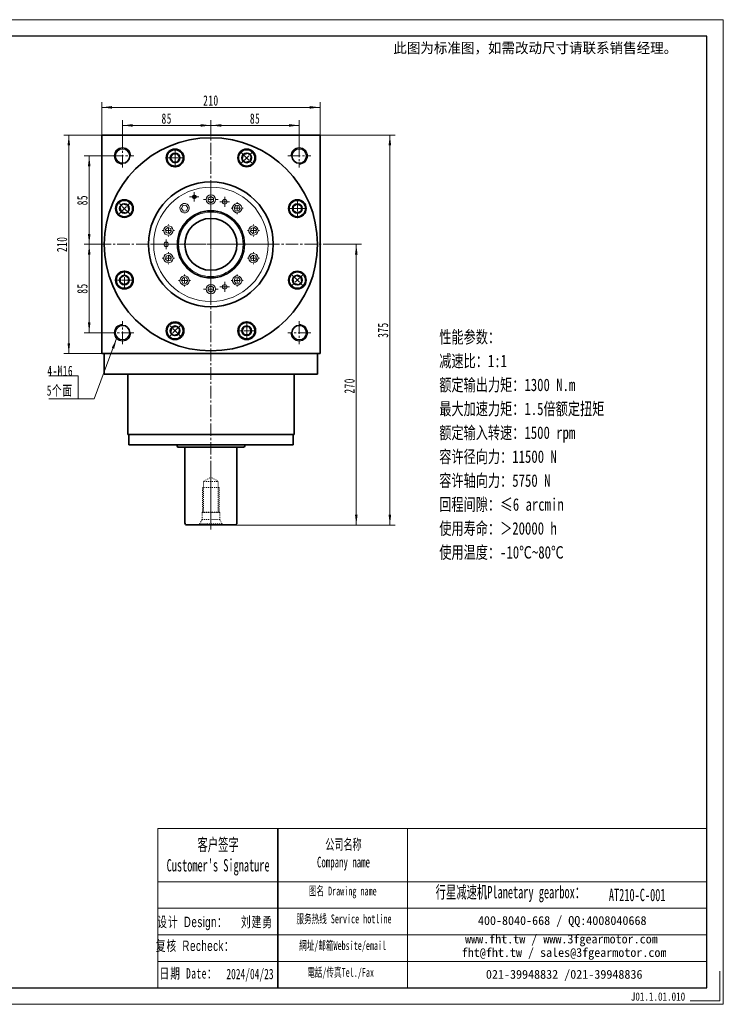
# Model space of a CAD drawing. Header units: millimetres. Extents: x 2113 to 3458, y 2538 to 3486.
# Tile 4 of 4: x 2782 to 3458, y 2538 to 3486. Entities that reach past the tile are written whole.
import ezdxf

# ---------------------------------------------------------------- set-up
doc = ezdxf.new("R2010")
doc.units = ezdxf.units.MM
doc.set_wipeout_variables(frame=1)
doc.linetypes.add('点画线', pattern=[18, 12, -2, 2, -2])
doc.linetypes.add('虚线', pattern=[2, 1, -1])
doc.layers.get('0').update_dxf_attribs({"lineweight": 35})
doc.layers.add('6文字层', color=3, linetype='Continuous')
for name, color, linetype, lineweight in [('7标注层', 4, 'Continuous', 18), ('SLD-0', 7, 'Continuous', 18), ('中心线层', 1, '点画线', 18), ('图框_外框线', 7, 'Continuous', 18), ('尺寸线层', 3, 'Continuous', 18), ('粗实线层', 7, 'Continuous', 35)]:
    doc.layers.add(name, color=color, linetype=linetype, lineweight=lineweight)
doc.styles.add('SLDTEXTSTYLE4', font='txt', dxfattribs={"width": 0.611111})
doc.styles.add('标准', font='txt', dxfattribs={"width": 0.667})
doc.styles.add('样式 1', font='txt', dxfattribs={"width": 0.8})
doc.dimstyles.new('a4-1-1.5', dxfattribs={"dimtxt": 4.5, "dimasz": 4.5, "dimexe": 2.25, "dimexo": 0, "dimgap": 0.75, "dimtad": 1, "dimdec": 3, "dimdsep": 46, "dimtxsty": '标准', "dimblk": '_CAXARROW', "dimcen": 0, "dimdle": 9, "dimazin": 2, "dimtfac": 0.707107, "dimtdec": 3, "dimtix": 1, "dimtmove": 2, "dimatfit": 3, "dimfxl": 0, "dimfrac": 2, "dimtolj": 1, "dimarcsym": 0})

# ---------------------------------------------------------------- blocks, each defined once
blk = doc.blocks.new('*X11')
at = {"layer": '尺寸线层', "linetype": 'Continuous'}
blk.add_hatch(color=0, dxfattribs=at).paths.add_polyline_path([(36.94, 58.02), (34.64, 48.31), (32.32, 49.17)], flags=0)
at = {"layer": '尺寸线层', "color": 0, "linetype": 'Continuous'}
blk.add_line((36.94, 58.02), (15.29, 0), dxfattribs=at)
at = {"layer": '尺寸线层', "color": 0}
for p, q in [((0, 22.2), (-28.12, 22.2)), ((0, 0), (0, 22.2)), ((0, 0), (-28.12, 0)), ((15.29, 0), (0, 0))]:
    blk.add_line(p, q, dxfattribs=at)
at = {"layer": '尺寸线层', "color": 0, "insert": (-4.95, 1.98), "char_height": 9.9, "width": 46.3445, "attachment_point": 9, "line_spacing_factor": 1.15057, "style": '标准'}
blk.add_mtext('\\T1.1;4-M16\\P5个面', dxfattribs=at)
blk = doc.blocks.new('*X12')
at = {"layer": '尺寸线层', "linetype": 'Continuous'}
for points in [[(2860.48, 3401.23), (2870.38, 3402.47), (2870.38, 3400)], [(3070.48, 3401.23), (3060.58, 3402.47), (3060.58, 3400)]]:
    blk.add_hatch(color=0, dxfattribs=at).paths.add_polyline_path(points, flags=0)
at = {"layer": '尺寸线层', "color": 0, "linetype": 'Continuous'}
for p, q in [((2860.48, 3374.48), (2860.48, 3406.18)), ((2860.48, 3401.23), (3070.48, 3401.23)), ((3070.48, 3374.48), (3070.48, 3406.18))]:
    blk.add_line(p, q, dxfattribs=at)
at = {"layer": '尺寸线层', "color": 0, "insert": (2965.48, 3407.78), "char_height": 9.9, "width": 26.7416, "attachment_point": 5, "line_spacing_factor": 1.15057, "style": '标准'}
blk.add_mtext('\\T1.1;210', dxfattribs=at)
blk = doc.blocks.new('_CAXARROW')
blk.add_hatch(color=0).paths.add_polyline_path([(0, 0), (-1, 0.125), (-1, -0.125)], flags=0)
blk = doc.blocks.new('*X13')
at = {"layer": '尺寸线层', "linetype": 'Continuous'}
for points in [[(2828.86, 3374.48), (2827.62, 3364.58), (2830.1, 3364.58)], [(2828.86, 3164.48), (2827.62, 3174.38), (2830.1, 3174.38)]]:
    blk.add_hatch(color=0, dxfattribs=at).paths.add_polyline_path(points, flags=0)
at = {"layer": '尺寸线层', "color": 0, "linetype": 'Continuous'}
for p, q in [((2860.48, 3374.48), (2823.91, 3374.48)), ((2828.86, 3164.48), (2828.86, 3374.48)), ((2860.48, 3164.48), (2823.91, 3164.48))]:
    blk.add_line(p, q, dxfattribs=at)
at = {"layer": '尺寸线层', "color": 0, "insert": (2822.31, 3269.48), "char_height": 9.9, "width": 26.7416, "attachment_point": 5, "rotation": 90, "line_spacing_factor": 1.15057, "style": '标准'}
blk.add_mtext('\\T1.1;210', dxfattribs=at)
blk = doc.blocks.new('*X14')
at = {"layer": '尺寸线层', "linetype": 'Continuous'}
for points in [[(2880.48, 3383.87), (2890.38, 3385.11), (2890.38, 3382.63)], [(2965.48, 3383.87), (2955.58, 3385.11), (2955.58, 3382.63)]]:
    blk.add_hatch(color=0, dxfattribs=at).paths.add_polyline_path(points, flags=0)
at = {"layer": '尺寸线层', "color": 0, "linetype": 'Continuous'}
for p, q in [((2880.48, 3365.48), (2880.48, 3388.82)), ((2880.48, 3383.87), (2965.48, 3383.87)), ((2965.48, 3382.59), (2965.48, 3388.82))]:
    blk.add_line(p, q, dxfattribs=at)
at = {"layer": '尺寸线层', "color": 0, "insert": (2922.98, 3390.42), "char_height": 9.9, "width": 19.8, "attachment_point": 5, "line_spacing_factor": 1.15057, "style": '标准'}
blk.add_mtext('\\T1.1;85', dxfattribs=at)
blk = doc.blocks.new('*X15')
at = {"layer": '尺寸线层', "linetype": 'Continuous'}
for points in [[(2965.48, 3383.87), (2975.38, 3385.11), (2975.38, 3382.63)], [(3050.48, 3383.87), (3040.58, 3385.11), (3040.58, 3382.63)]]:
    blk.add_hatch(color=0, dxfattribs=at).paths.add_polyline_path(points, flags=0)
at = {"layer": '尺寸线层', "color": 0, "linetype": 'Continuous'}
for p, q in [((2965.48, 3382.59), (2965.48, 3388.82)), ((2965.48, 3383.87), (3050.48, 3383.87)), ((3050.48, 3365.48), (3050.48, 3388.82))]:
    blk.add_line(p, q, dxfattribs=at)
at = {"layer": '尺寸线层', "color": 0, "insert": (3007.98, 3390.42), "char_height": 9.9, "width": 19.8, "attachment_point": 5, "line_spacing_factor": 1.15057, "style": '标准'}
blk.add_mtext('\\T1.1;85', dxfattribs=at)
blk = doc.blocks.new('*X16')
at = {"layer": '尺寸线层', "linetype": 'Continuous'}
for points in [[(2848.45, 3354.48), (2847.22, 3344.58), (2849.69, 3344.58)], [(2848.45, 3269.48), (2847.22, 3279.38), (2849.69, 3279.38)]]:
    blk.add_hatch(color=0, dxfattribs=at).paths.add_polyline_path(points, flags=0)
at = {"layer": '尺寸线层', "color": 0, "linetype": 'Continuous'}
for p, q in [((2869.48, 3354.48), (2843.5, 3354.48)), ((2848.45, 3269.48), (2848.45, 3354.48)), ((2857.48, 3269.48), (2843.5, 3269.48))]:
    blk.add_line(p, q, dxfattribs=at)
at = {"layer": '尺寸线层', "color": 0, "insert": (2841.91, 3311.98), "char_height": 9.9, "width": 19.8, "attachment_point": 5, "rotation": 90, "line_spacing_factor": 1.15057, "style": '标准'}
blk.add_mtext('\\T1.1;85', dxfattribs=at)
blk = doc.blocks.new('*X17')
at = {"layer": '尺寸线层', "linetype": 'Continuous'}
for points in [[(2848.45, 3269.48), (2849.69, 3259.58), (2847.22, 3259.58)], [(2848.45, 3184.48), (2849.69, 3194.38), (2847.22, 3194.38)]]:
    blk.add_hatch(color=0, dxfattribs=at).paths.add_polyline_path(points, flags=0)
at = {"layer": '尺寸线层', "color": 0, "linetype": 'Continuous'}
for p, q in [((2857.48, 3269.48), (2843.5, 3269.48)), ((2848.45, 3269.48), (2848.45, 3184.48)), ((2869.48, 3184.48), (2843.5, 3184.48))]:
    blk.add_line(p, q, dxfattribs=at)
at = {"layer": '尺寸线层', "color": 0, "insert": (2841.91, 3226.98), "char_height": 9.9, "width": 19.8, "attachment_point": 5, "rotation": 90, "line_spacing_factor": 1.15057, "style": '标准'}
blk.add_mtext('\\T1.1;85', dxfattribs=at)
blk = doc.blocks.new('*X18')
at = {"layer": '尺寸线层', "linetype": 'Continuous'}
for points in [[(3105.32, 3269.48), (3106.56, 3259.58), (3104.09, 3259.58)], [(3105.32, 2999.48), (3106.56, 3009.38), (3104.09, 3009.38)]]:
    blk.add_hatch(color=0, dxfattribs=at).paths.add_polyline_path(points, flags=0)
at = {"layer": '尺寸线层', "color": 0, "linetype": 'Continuous'}
for p, q in [((3073.48, 3269.48), (3110.27, 3269.48)), ((3105.32, 3269.48), (3105.32, 2999.48)), ((2988.48, 2999.48), (3110.27, 2999.48))]:
    blk.add_line(p, q, dxfattribs=at)
at = {"layer": '尺寸线层', "color": 0, "insert": (3098.78, 3133.33), "char_height": 9.9, "width": 26.7416, "attachment_point": 5, "rotation": 90, "line_spacing_factor": 1.15057, "style": '标准'}
blk.add_mtext('\\T1.1;270', dxfattribs=at)
blk = doc.blocks.new('*X19')
at = {"layer": '尺寸线层', "linetype": 'Continuous'}
for points in [[(3137.61, 3374.48), (3136.37, 3364.58), (3138.84, 3364.58)], [(3137.61, 2999.48), (3136.37, 3009.38), (3138.84, 3009.38)]]:
    blk.add_hatch(color=0, dxfattribs=at).paths.add_polyline_path(points, flags=0)
at = {"layer": '尺寸线层', "color": 0, "linetype": 'Continuous'}
for p, q in [((3070.48, 3374.48), (3142.56, 3374.48)), ((3137.61, 2999.48), (3137.61, 3374.48)), ((2988.48, 2999.48), (3142.56, 2999.48))]:
    blk.add_line(p, q, dxfattribs=at)
at = {"layer": '尺寸线层', "color": 0, "insert": (3131.06, 3186.98), "char_height": 9.9, "width": 25.3852, "attachment_point": 5, "rotation": 90, "line_spacing_factor": 1.15057, "style": '标准'}
blk.add_mtext('\\T1.1;375', dxfattribs=at)
blk = doc.blocks.new('*X20')
at = {"layer": '中心线层', "linetype": '点画线', "lineweight": 18}
for p, q in [((-9.12, 0), (9.12, 0)), ((0, -9.12), (0, 9.12))]:
    blk.add_line(p, q, dxfattribs=at)
at = {"layer": '粗实线层'}
for p, q in [((-4.62, 0), (-2.31, 4)), ((-4.62, 0), (-2.31, -4)), ((-2.31, 4), (2.31, 4)), ((4.62, 0), (2.31, 4)), ((4.62, 0), (2.31, 4)), ((4.62, 0), (2.31, -4)), ((-2.31, -4), (2.31, -4))]:
    blk.add_line(p, q, dxfattribs=at)
blk.add_circle((0, 0), 4.62, dxfattribs=at)
for start, end in [(0, 180), (180, 360)]:
    blk.add_arc((0, 0), 7.87, start, end, dxfattribs=at)
blk = doc.blocks.new('m16螺纹中心孔_2_1')
at = {"layer": '中心线层', "linetype": '点画线', "lineweight": 18}
blk.add_line((49.71, 0), (-4.25, 0), dxfattribs=at)
at = {"layer": '粗实线层', "color": 6, "linetype": '虚线', "lineweight": 18}
for p, q in [((0, -12.65), (0, 12.65)), ((0, 12.65), (0.99, 10.93)), ((5.2, 8.5), (0.99, 10.93)), ((0.99, -10.93), (0.99, 10.93)), ((12, 8.5), (5.2, 8.5)), ((5.2, -8.5), (5.2, 8.5)), ((12.5, 8), (12, 8.5)), ((12, -8.5), (12, 8.5)), ((12, 7), (42, 7)), ((36, 8), (12.5, 8)), ((12.5, -8), (12.5, 8)), ((36, -8), (36, 8)), ((42, 7), (46.04, 0)), ((42, 7), (42, -7)), ((42, -7), (46.04, 0)), ((5.2, -8.5), (0.99, -10.93)), ((12, -8.5), (5.2, -8.5)), ((12, -7), (42, -7)), ((12.5, -8), (12, -8.5)), ((36, -8), (12.5, -8)), ((0, -12.65), (0.99, -10.93))]:
    blk.add_line(p, q, dxfattribs=at)
blk = doc.blocks.new('SW_CENTERMARKSYMBOL_0')
at = {"color": 0, "linetype": 'Continuous', "lineweight": 0}
for p, q in [((-5, 0), (-7, 0)), ((0, 0), (-2.5, 0)), ((0, 5), (0, 7)), ((0, 0), (0, 2.5)), ((0, 0), (0, -2.5)), ((0, 0), (2.5, 0)), ((5, 0), (7, 0)), ((0, -5), (0, -7))]:
    blk.add_line(p, q, dxfattribs=at)
blk = doc.blocks.new('SW_CENTERMARKSYMBOL_2')
at = {"color": 0, "linetype": 'Continuous', "lineweight": 0}
for p, q in [((-5, 0), (-5.8, 0)), ((0, 0), (-2.5, 0)), ((0, 5), (0, 5.8)), ((0, 0), (0, 2.5)), ((0, 0), (0, -2.5)), ((0, 0), (2.5, 0)), ((5, 0), (5.8, 0)), ((0, -5), (0, -5.8))]:
    blk.add_line(p, q, dxfattribs=at)
blk = doc.blocks.new('SW_CENTERMARKSYMBOL_3')
at = {"color": 0, "linetype": 'Continuous', "lineweight": 0}
for p, q in [((-5, 0), (-5.8, 0)), ((0, 0), (-2.5, 0)), ((0, 5), (0, 5.8)), ((0, 0), (0, 2.5)), ((0, 0), (0, -2.5)), ((0, 0), (2.5, 0)), ((5, 0), (5.8, 0)), ((0, -5), (0, -5.8))]:
    blk.add_line(p, q, dxfattribs=at)
blk = doc.blocks.new('SW_CENTERMARKSYMBOL_4')
at = {"color": 0, "linetype": 'Continuous', "lineweight": 0}
for p, q in [((-5, 0), (-5.8, 0)), ((0, 0), (-2.5, 0)), ((0, 5), (0, 5.8)), ((0, 0), (0, 2.5)), ((0, 0), (0, -2.5)), ((0, 0), (2.5, 0)), ((5, 0), (5.8, 0)), ((0, -5), (0, -5.8))]:
    blk.add_line(p, q, dxfattribs=at)
blk = doc.blocks.new('SW_CENTERMARKSYMBOL_5')
at = {"color": 0, "linetype": 'Continuous', "lineweight": 0}
for p, q in [((-5, 0), (-7, 0)), ((0, 0), (-2.5, 0)), ((0, 5), (0, 7)), ((0, 0), (0, 2.5)), ((0, 0), (0, -2.5)), ((0, 0), (2.5, 0)), ((5, 0), (7, 0)), ((0, -5), (0, -7))]:
    blk.add_line(p, q, dxfattribs=at)
blk = doc.blocks.new('SW_CENTERMARKSYMBOL_6')
at = {"color": 0, "linetype": 'Continuous', "lineweight": 0}
for p, q in [((-5, 0), (-5.8, 0)), ((0, 0), (-2.5, 0)), ((0, 5), (0, 5.8)), ((0, 0), (0, 2.5)), ((0, 0), (0, -2.5)), ((0, 0), (2.5, 0)), ((5, 0), (5.8, 0)), ((0, -5), (0, -5.8))]:
    blk.add_line(p, q, dxfattribs=at)
blk = doc.blocks.new('SW_CENTERMARKSYMBOL_7')
at = {"color": 0, "linetype": 'Continuous', "lineweight": 0}
for p, q in [((-5, 0), (-5.8, 0)), ((0, 0), (-2.5, 0)), ((0, 5), (0, 5.8)), ((0, 0), (0, 2.5)), ((0, 0), (0, -2.5)), ((0, 0), (2.5, 0)), ((5, 0), (5.8, 0)), ((0, -5), (0, -5.8))]:
    blk.add_line(p, q, dxfattribs=at)
blk = doc.blocks.new('SW_CENTERMARKSYMBOL_8')
at = {"color": 0, "linetype": 'Continuous', "lineweight": 0}
for p, q in [((-5, 0), (-5.8, 0)), ((0, 0), (-2.5, 0)), ((0, 5), (0, 5.8)), ((0, 0), (0, 2.5)), ((0, 0), (0, -2.5)), ((0, 0), (2.5, 0)), ((5, 0), (5.8, 0)), ((0, -5), (0, -5.8))]:
    blk.add_line(p, q, dxfattribs=at)
blk = doc.blocks.new('SW_CENTERMARKSYMBOL_9')
at = {"color": 0, "linetype": 'Continuous', "lineweight": 0}
for p, q in [((-5, 0), (-5.8, 0)), ((0, 0), (-2.5, 0)), ((0, 5), (0, 5.8)), ((0, 0), (0, 2.5)), ((0, 0), (0, -2.5)), ((0, 0), (2.5, 0)), ((5, 0), (5.8, 0)), ((0, -5), (0, -5.8))]:
    blk.add_line(p, q, dxfattribs=at)
blk = doc.blocks.new('SW_CENTERMARKSYMBOL_10')
at = {"color": 0, "linetype": 'Continuous', "lineweight": 0}
for p, q in [((0, 5), (0, 57.5)), ((-5, 0), (-57.5, 0)), ((0, 0), (-2.5, 0)), ((0, 0), (0, 2.5)), ((0, 0), (0, -2.5)), ((0, 0), (2.5, 0)), ((5, 0), (57.5, 0)), ((0, -5), (0, -57.5))]:
    blk.add_line(p, q, dxfattribs=at)
blk = doc.blocks.new('SW_CENTERMARKSYMBOL_11')
at = {"color": 0, "linetype": 'Continuous', "lineweight": 0}
for p, q in [((-2.5, 0), (-4.39, 0)), ((0, 0), (-2.5, 0)), ((0, 2.5), (0, 4.39)), ((0, 0), (0, 2.5)), ((0, 0), (0, -2.5)), ((0, 0), (2.5, 0)), ((2.5, 0), (4.39, 0)), ((0, -2.5), (0, -4.39))]:
    blk.add_line(p, q, dxfattribs=at)
blk = doc.blocks.new('SW_CENTERMARKSYMBOL_12')
at = {"color": 0, "linetype": 'Continuous', "lineweight": 0}
for p, q in [((-2.5, 0), (-4.75, 0)), ((0, 0), (-2.5, 0)), ((0, 2.5), (0, 4.75)), ((0, 0), (0, 2.5)), ((0, 0), (0, -2.5)), ((0, 0), (2.5, 0)), ((2.5, 0), (4.75, 0)), ((0, -2.5), (0, -4.75))]:
    blk.add_line(p, q, dxfattribs=at)
blk = doc.blocks.new('SW_CENTERMARKSYMBOL_13')
at = {"color": 0, "linetype": 'Continuous', "lineweight": 0}
for p, q in [((-2.5, 0), (-4.75, 0)), ((0, 0), (-2.5, 0)), ((0, 2.5), (0, 4.75)), ((0, 0), (0, 2.5)), ((0, 0), (0, -2.5)), ((0, 0), (2.5, 0)), ((2.5, 0), (4.75, 0)), ((0, -2.5), (0, -4.75))]:
    blk.add_line(p, q, dxfattribs=at)
blk = doc.blocks.new('SW_CENTERMARKSYMBOL_14')
at = {"color": 0, "linetype": 'Continuous', "lineweight": 0}
for p, q in [((-2.5, 0), (-4.75, 0)), ((0, 0), (-2.5, 0)), ((0, 2.5), (0, 4.75)), ((0, 0), (0, 2.5)), ((0, 0), (0, -2.5)), ((0, 0), (2.5, 0)), ((2.5, 0), (4.75, 0)), ((0, -2.5), (0, -4.75))]:
    blk.add_line(p, q, dxfattribs=at)
blk = doc.blocks.new('提示字样')
at = {"layer": '6文字层', "insert": (1.21, 11.52), "char_height": 10, "width": 317.6795, "attachment_point": 1}
blk.add_mtext('{\\C1;此图为标准图，如需改动尺寸请联系销售经理。}', dxfattribs=at)

msp = doc.modelspace()

# ---------------------------------------------------------------- linework, layer by layer
at = {"color": 7, "linetype": 'Continuous', "lineweight": 15}
for p, q in [((2965.4804, 3315.4826), (2962.8823, 3313.9826)), ((2965.4804, 3315.6558), (2965.4804, 3315.4826)), ((2968.0784, 3313.9826), (2965.4804, 3315.4826)), ((2965.4804, 3315.3094), (2965.4804, 3315.4826)), ((2938.4423, 3306.6974), (2937.222, 3303.9568)), ((2938.3404, 3306.8375), (2938.4423, 3306.6974)), ((2941.4258, 3307.011), (2938.4423, 3306.6974)), ((2938.5441, 3306.5573), (2938.4423, 3306.6974)), ((2941.3554, 3306.8528), (2941.4258, 3307.011)), ((2941.4963, 3307.1692), (2941.4258, 3307.011)), ((2943.1892, 3304.5839), (2941.4258, 3307.011)), ((2962.8823, 3313.9826), (2962.7323, 3314.0692)), ((2962.7323, 3310.896), (2962.8823, 3310.9826)), ((2962.8823, 3313.9826), (2962.8823, 3310.9826)), ((2962.8823, 3313.9826), (2963.0323, 3313.896)), ((2963.0323, 3311.0692), (2962.8823, 3310.9826)), ((2962.8823, 3310.9826), (2965.4804, 3309.4826)), ((2965.4804, 3309.4826), (2968.0784, 3310.9826)), ((2965.4804, 3309.6558), (2965.4804, 3309.4826)), ((2965.4804, 3309.3094), (2965.4804, 3309.4826)), ((2967.9284, 3313.896), (2968.0784, 3313.9826)), ((2967.9284, 3311.0692), (2968.0784, 3310.9826)), ((2968.2284, 3314.0692), (2968.0784, 3313.9826)), ((2968.0784, 3310.9826), (2968.0784, 3313.9826)), ((2968.2284, 3310.896), (2968.0784, 3310.9826)), ((2989.5349, 3307.011), (2987.7716, 3304.5839)), ((2989.5349, 3307.011), (2989.4645, 3307.1692)), ((2992.5185, 3306.6974), (2989.5349, 3307.011)), ((2989.5349, 3307.011), (2989.6054, 3306.8528)), ((2992.4167, 3306.5573), (2992.5185, 3306.6974)), ((2992.6203, 3306.8375), (2992.5185, 3306.6974)), ((2993.7387, 3303.9568), (2992.5185, 3306.6974)), ((2937.222, 3303.9568), (2937.0498, 3303.9387)), ((2937.222, 3303.9568), (2937.3943, 3303.9749)), ((2937.222, 3303.9568), (2938.9854, 3301.5297)), ((2938.9149, 3301.3715), (2938.9854, 3301.5297)), ((2938.9854, 3301.5297), (2941.969, 3301.8433)), ((2939.0558, 3301.6879), (2938.9854, 3301.5297)), ((2941.8672, 3301.9834), (2941.969, 3301.8433)), ((2941.969, 3301.8433), (2943.1892, 3304.5839)), ((2942.0708, 3301.7032), (2941.969, 3301.8433)), ((2943.0169, 3304.5658), (2943.1892, 3304.5839)), ((2943.3614, 3304.602), (2943.1892, 3304.5839)), ((2987.5993, 3304.602), (2987.7716, 3304.5839)), ((2987.7716, 3304.5839), (2988.9918, 3301.8433)), ((2987.9438, 3304.5658), (2987.7716, 3304.5839)), ((2988.89, 3301.7032), (2988.9918, 3301.8433)), ((2989.0936, 3301.9834), (2988.9918, 3301.8433)), ((2988.9918, 3301.8433), (2991.9753, 3301.5297)), ((2991.9049, 3301.6879), (2991.9753, 3301.5297)), ((2991.9753, 3301.5297), (2993.7387, 3303.9568)), ((2992.0458, 3301.3715), (2991.9753, 3301.5297)), ((2993.5664, 3303.9749), (2993.7387, 3303.9568)), ((2993.911, 3303.9387), (2993.7387, 3303.9568)), ((2921.567, 3283.7509), (2921.7318, 3283.6974)), ((2923.9612, 3285.7048), (2921.7318, 3283.6974)), ((2921.7318, 3283.6974), (2922.3555, 3280.763)), ((2921.8965, 3283.6439), (2921.7318, 3283.6974)), ((2922.3555, 3280.763), (2922.2268, 3280.6471)), ((2922.3555, 3280.763), (2922.4842, 3280.8789)), ((2922.3555, 3280.763), (2925.2087, 3279.8359)), ((2923.9252, 3285.8742), (2923.9612, 3285.7048)), ((2926.8144, 3284.7777), (2923.9612, 3285.7048)), ((2923.9972, 3285.5354), (2923.9612, 3285.7048)), ((2925.1727, 3280.0053), (2925.2087, 3279.8359)), ((2925.2087, 3279.8359), (2927.4381, 3281.8433)), ((2925.2447, 3279.6665), (2925.2087, 3279.8359)), ((2926.6857, 3284.6618), (2926.8144, 3284.7777)), ((2926.9431, 3284.8936), (2926.8144, 3284.7777)), ((2927.4381, 3281.8433), (2926.8144, 3284.7777)), ((2927.2734, 3281.8968), (2927.4381, 3281.8433)), ((2927.6028, 3281.7898), (2927.4381, 3281.8433)), ((3003.3579, 3281.7898), (3003.5226, 3281.8433)), ((3004.1464, 3284.7777), (3003.5226, 3281.8433)), ((3003.6874, 3281.8968), (3003.5226, 3281.8433)), ((3003.5226, 3281.8433), (3005.7521, 3279.8359)), ((3004.0177, 3284.8936), (3004.1464, 3284.7777)), ((3006.9995, 3285.7048), (3004.1464, 3284.7777)), ((3004.2751, 3284.6618), (3004.1464, 3284.7777)), ((3005.7161, 3279.6665), (3005.7521, 3279.8359)), ((3005.7521, 3279.8359), (3008.6052, 3280.763)), ((3005.7881, 3280.0053), (3005.7521, 3279.8359)), ((3006.9995, 3285.7048), (3006.9635, 3285.5354)), ((3006.9995, 3285.7048), (3007.0355, 3285.8742)), ((3009.229, 3283.6974), (3006.9995, 3285.7048)), ((3008.4765, 3280.8789), (3008.6052, 3280.763)), ((3008.6052, 3280.763), (3009.229, 3283.6974)), ((3008.734, 3280.6471), (3008.6052, 3280.763)), ((3009.0642, 3283.6439), (3009.229, 3283.6974)), ((3009.3937, 3283.7509), (3009.229, 3283.6974)), ((2922.2268, 3258.3182), (2922.3555, 3258.2023)), ((2925.2087, 3259.1293), (2922.3555, 3258.2023)), ((2925.1727, 3258.9599), (2925.2087, 3259.1293)), ((2925.2447, 3259.2988), (2925.2087, 3259.1293)), ((2927.4381, 3257.1219), (2925.2087, 3259.1293)), ((3005.7521, 3259.1293), (3003.5226, 3257.1219)), ((3005.7161, 3259.2988), (3005.7521, 3259.1293)), ((3008.6052, 3258.2023), (3005.7521, 3259.1293)), ((3005.7881, 3258.9599), (3005.7521, 3259.1293)), ((3008.6052, 3258.2023), (3008.734, 3258.3182)), ((2921.567, 3255.2143), (2921.7318, 3255.2678)), ((2922.3555, 3258.2023), (2921.7318, 3255.2678)), ((2921.8965, 3255.3214), (2921.7318, 3255.2678)), ((2921.7318, 3255.2678), (2923.9612, 3253.2604)), ((2922.4842, 3258.0864), (2922.3555, 3258.2023)), ((2923.9612, 3253.2604), (2923.9252, 3253.091)), ((2923.9612, 3253.2604), (2926.8144, 3254.1875)), ((2923.9612, 3253.2604), (2923.9972, 3253.4299)), ((2926.6857, 3254.3034), (2926.8144, 3254.1875)), ((2926.8144, 3254.1875), (2927.4381, 3257.1219)), ((2926.9431, 3254.0716), (2926.8144, 3254.1875)), ((2927.2734, 3257.0684), (2927.4381, 3257.1219)), ((2927.6028, 3257.1755), (2927.4381, 3257.1219)), ((3003.3579, 3257.1755), (3003.5226, 3257.1219)), ((3003.5226, 3257.1219), (3004.1464, 3254.1875)), ((3003.6874, 3257.0684), (3003.5226, 3257.1219)), ((3004.0177, 3254.0716), (3004.1464, 3254.1875)), ((3004.2751, 3254.3034), (3004.1464, 3254.1875)), ((3004.1464, 3254.1875), (3006.9995, 3253.2604)), ((3006.9635, 3253.4299), (3006.9995, 3253.2604)), ((3006.9995, 3253.2604), (3009.229, 3255.2678)), ((3007.0355, 3253.091), (3006.9995, 3253.2604)), ((3008.6052, 3258.2023), (3008.4765, 3258.0864)), ((3009.229, 3255.2678), (3008.6052, 3258.2023)), ((3009.0642, 3255.3214), (3009.229, 3255.2678)), ((3009.3937, 3255.2143), (3009.229, 3255.2678)), ((2937.0498, 3235.0266), (2937.222, 3235.0085)), ((2938.9854, 3237.4355), (2937.222, 3235.0085)), ((2937.222, 3235.0085), (2938.4423, 3232.2678)), ((2937.3943, 3234.9904), (2937.222, 3235.0085)), ((2938.3404, 3232.1277), (2938.4423, 3232.2678)), ((2938.5441, 3232.408), (2938.4423, 3232.2678)), ((2938.4423, 3232.2678), (2941.4258, 3231.9543)), ((2938.9149, 3237.5938), (2938.9854, 3237.4355)), ((2941.969, 3237.1219), (2938.9854, 3237.4355)), ((2939.0558, 3237.2773), (2938.9854, 3237.4355)), ((2941.4258, 3231.9543), (2941.3554, 3232.1125)), ((2941.4258, 3231.9543), (2943.1892, 3234.3813)), ((2941.4258, 3231.9543), (2941.4963, 3231.796)), ((2941.8672, 3236.9818), (2941.969, 3237.1219)), ((2942.0708, 3237.2621), (2941.969, 3237.1219)), ((2943.1892, 3234.3813), (2941.969, 3237.1219)), ((2943.0169, 3234.3994), (2943.1892, 3234.3813)), ((2943.3614, 3234.3632), (2943.1892, 3234.3813)), ((2987.5993, 3234.3632), (2987.7716, 3234.3813)), ((2988.9918, 3237.1219), (2987.7716, 3234.3813)), ((2987.9438, 3234.3994), (2987.7716, 3234.3813)), ((2987.7716, 3234.3813), (2989.5349, 3231.9543)), ((2988.89, 3237.2621), (2988.9918, 3237.1219)), ((2991.9753, 3237.4355), (2988.9918, 3237.1219)), ((2989.0936, 3236.9818), (2988.9918, 3237.1219)), ((2989.4645, 3231.796), (2989.5349, 3231.9543)), ((2989.5349, 3231.9543), (2992.5185, 3232.2678)), ((2989.6054, 3232.1125), (2989.5349, 3231.9543)), ((2991.9049, 3237.2773), (2991.9753, 3237.4355)), ((2992.0458, 3237.5938), (2991.9753, 3237.4355)), ((2993.7387, 3235.0085), (2991.9753, 3237.4355)), ((2992.4167, 3232.408), (2992.5185, 3232.2678)), ((2992.5185, 3232.2678), (2993.7387, 3235.0085)), ((2992.6203, 3232.1277), (2992.5185, 3232.2678)), ((2993.7387, 3235.0085), (2993.5664, 3234.9904)), ((2993.7387, 3235.0085), (2993.911, 3235.0266)), ((2962.7323, 3228.0692), (2962.8823, 3227.9826)), ((2962.7323, 3224.896), (2962.8823, 3224.9826)), ((2965.4804, 3229.4826), (2962.8823, 3227.9826)), ((2962.8823, 3227.9826), (2962.8823, 3224.9826)), ((2963.0323, 3227.896), (2962.8823, 3227.9826)), ((2963.0323, 3225.0692), (2962.8823, 3224.9826)), ((2962.8823, 3224.9826), (2965.4804, 3223.4826)), ((2965.4804, 3229.6558), (2965.4804, 3229.4826)), ((2968.0784, 3227.9826), (2965.4804, 3229.4826)), ((2965.4804, 3229.3094), (2965.4804, 3229.4826)), ((2965.4804, 3223.4826), (2968.0784, 3224.9826)), ((2965.4804, 3223.6558), (2965.4804, 3223.4826)), ((2965.4804, 3223.3094), (2965.4804, 3223.4826)), ((2967.9284, 3227.896), (2968.0784, 3227.9826)), ((2968.0784, 3224.9826), (2967.9284, 3225.0692)), ((2968.2284, 3228.0692), (2968.0784, 3227.9826)), ((2968.0784, 3224.9826), (2968.0784, 3227.9826)), ((2968.0784, 3224.9826), (2968.2284, 3224.896))]:
    msp.add_line(p, q, dxfattribs=at)
msp.add_line((3029.9958, 2707.4217), (3029.9958, 2554.3153))
for centre, radius in [((2965.4804, 3269.4826), 55), ((2949.4374, 3315.1739), 1.8934), ((2949.4374, 3315.1739), 1.3491), ((2965.4804, 3312.4826), 4.5), ((2978.7681, 3310.3781), 2.25), ((2965.4804, 3269.4826), 31), ((2922.4804, 3269.4826), 2.25), ((2965.4804, 3226.4826), 4.5), ((2978.7681, 3228.5872), 2.25)]:
    msp.add_circle(centre, radius, dxfattribs=at)
for centre, radius, start, end in [((2940.2056, 3304.2704), 4.5, 36, 216), ((2940.2056, 3304.2704), 4.5, 216, 36), ((2990.7551, 3304.2704), 4.5, 144, 324), ((2990.7551, 3304.2704), 4.5, 324, 144), ((2965.4804, 3269.4826), 32.2288, 90.0005486, 180), ((2965.4804, 3269.4826), 32.231, 270, 90), ((2924.5849, 3282.7704), 4.5, 72, 252), ((2924.5849, 3282.7704), 4.5, 252, 72), ((3006.3758, 3282.7704), 4.5, 108, 288), ((3006.3758, 3282.7704), 4.5, 288, 108), ((2965.4804, 3269.4826), 32.2288, 180, 270.0010412), ((2924.5849, 3256.1949), 4.5, 108, 288), ((2924.5849, 3256.1949), 4.5, 288, 108), ((3006.3758, 3256.1949), 4.5, 72, 252), ((3006.3758, 3256.1949), 4.5, 252, 72), ((2940.2056, 3234.6949), 4.5, 144, 324), ((2940.2056, 3234.6949), 4.5, 324, 144), ((2990.7551, 3234.6949), 4.5, 36, 216), ((2990.7551, 3234.6949), 4.5, 216, 36)]:
    msp.add_arc(centre, radius, start, end, dxfattribs=at)
at = {"layer": '7标注层', "color": 0}
msp.add_line((2914.5009, 2707.4217), (2914.5009, 2554.3415), dxfattribs=at)
at = {"layer": '中心线层', "lineweight": 0}
msp.add_line((2965.4804, 2995.2326), (2965.4804, 3382.5913), dxfattribs=at)
at = {"layer": '中心线层'}
for p, q in [((2880.4804, 3343.4826), (2880.4804, 3365.4826)), ((3050.4804, 3365.4826), (3050.4804, 3343.4826)), ((2869.4804, 3354.4826), (2891.4804, 3354.4826)), ((3039.4804, 3354.4826), (3061.4804, 3354.4826)), ((2857.4804, 3269.4826), (3073.4804, 3269.4826)), ((2880.4804, 3173.4826), (2880.4804, 3195.4826)), ((3050.4804, 3195.4826), (3050.4804, 3173.4826)), ((2891.4804, 3184.4826), (2869.4804, 3184.4826)), ((3061.4804, 3184.4826), (3039.4804, 3184.4826))]:
    msp.add_line(p, q, dxfattribs=at)
at = {"layer": '图框_外框线'}
for p, q in [((2914.5009, 2707.4217), (3029.9958, 2707.4217)), ((3029.9958, 2707.4217), (3029.9958, 2554.3415)), ((3029.9958, 2707.4217), (3442.3457, 2707.4217)), ((3154.4337, 2707.4217), (3154.4337, 2554.3415)), ((2914.5009, 2656.3387), (3029.9958, 2656.3387)), ((3029.9958, 2656.3387), (3442.3457, 2656.3387)), ((2914.5009, 2630.7972), (3442.3457, 2630.7972)), ((2914.5009, 2605.2557), (3442.3457, 2605.2557)), ((2914.5009, 2579.7142), (3442.3457, 2579.7142))]:
    msp.add_line(p, q, dxfattribs=at)
at = {"layer": '图框_外框线', "color": 3}
msp.add_lwpolyline([(3455.1023, 2570.2873), (3455.1023, 2541.5848), (3426.3999, 2541.5848)], dxfattribs=at)
at = {"layer": '粗实线层'}
for p, q in [((2860.4804, 3164.4826), (2860.4804, 3374.4826)), ((2860.4804, 3374.4826), (3070.4804, 3374.4826)), ((3070.4804, 3164.4826), (3070.4804, 3374.4826)), ((3070.4804, 3164.4826), (2860.4804, 3164.4826)), ((2862.9804, 3164.4826), (2862.9804, 3144.4826)), ((3067.9804, 3144.4826), (3067.9804, 3164.4826)), ((3067.9804, 3164.4826), (3067.9804, 3144.4826)), ((2862.9804, 3144.4826), (3067.9804, 3144.4826)), ((2885.4804, 3086.4826), (2885.4804, 3144.4826)), ((3045.4804, 3086.4826), (3045.4804, 3144.4826)), ((3045.4804, 3086.4826), (3045.4804, 3144.4826)), ((2885.4804, 3086.4826), (3045.4804, 3086.4826)), ((2886.4804, 3076.4826), (2886.4804, 3086.4826)), ((3044.4804, 3086.4826), (3044.4804, 3076.4826)), ((3044.4804, 3076.4826), (3044.4804, 3086.4826)), ((3044.4804, 3076.4826), (2886.4804, 3076.4826)), ((2932.9804, 3076.4826), (2932.9804, 3075.4826)), ((2996.9804, 3074.4826), (2933.9804, 3074.4826)), ((2940.4804, 3001.4826), (2940.4804, 3074.4826)), ((2990.4804, 3001.4826), (2990.4804, 3074.4826)), ((2997.9804, 3076.4826), (2997.9804, 3075.4826)), ((2942.4804, 2999.4826), (2988.4804, 2999.4826))]:
    msp.add_line(p, q, dxfattribs=at)
for centre, radius in [((2965.4804, 3269.4826), 102.5), ((2880.4804, 3354.4826), 7), ((2931.0389, 3352.6318), 8.5), ((2999.9219, 3352.6318), 8.5), ((3050.4804, 3354.4826), 7), ((2965.4804, 3269.4826), 60), ((2882.3312, 3303.9241), 8.5), ((3048.6295, 3303.9241), 8.5), ((2965.4804, 3269.4826), 32.25), ((2965.4804, 3269.4826), 25), ((2882.3312, 3235.0411), 8.5), ((3048.6295, 3235.0411), 8.5), ((2931.0389, 3186.3335), 8.5), ((2999.9219, 3186.3335), 8.5), ((2880.4804, 3184.4826), 7), ((3050.4804, 3184.4826), 7)]:
    msp.add_circle(centre, radius, dxfattribs=at)
at = {"layer": '粗实线层', "lineweight": 18}
for centre, start, end in [((2880.4804, 3354.4826), 0, 270), ((3050.4804, 3354.4826), 270, 180), ((2880.4804, 3184.4826), 90, 0), ((3050.4804, 3184.4826), 180, 90)]:
    msp.add_arc(centre, 8, start, end, dxfattribs=at)
at = {"layer": '粗实线层'}
for centre, radius, start, end in [((2933.9804, 3075.4826), 1, 180, 270), ((2996.9804, 3075.4826), 1, 270.0000004, 0.0000002), ((2942.4804, 3001.4826), 2, 180, 270), ((2988.4804, 3001.4826), 2, 270, 360)]:
    msp.add_arc(centre, radius, start, end, dxfattribs=at)

# ---------------------------------------------------------------- block references
at = {"color": 7, "linetype": 'Continuous', "lineweight": 0}
for name, p in [('SW_CENTERMARKSYMBOL_10', (2965.4804, 3269.4826)), ('SW_CENTERMARKSYMBOL_11', (2949.4374, 3315.1739)), ('SW_CENTERMARKSYMBOL_0', (2965.4804, 3312.4826)), ('SW_CENTERMARKSYMBOL_12', (2978.7681, 3310.3781)), ('SW_CENTERMARKSYMBOL_9', (2990.7551, 3304.2704)), ('SW_CENTERMARKSYMBOL_2', (2924.5849, 3282.7704)), ('SW_CENTERMARKSYMBOL_8', (3006.3758, 3282.7704)), ('SW_CENTERMARKSYMBOL_13', (2922.4804, 3269.4826)), ('SW_CENTERMARKSYMBOL_3', (2924.5849, 3256.1949)), ('SW_CENTERMARKSYMBOL_7', (3006.3758, 3256.1949)), ('SW_CENTERMARKSYMBOL_4', (2940.2056, 3234.6949)), ('SW_CENTERMARKSYMBOL_6', (2990.7551, 3234.6949)), ('SW_CENTERMARKSYMBOL_5', (2965.4804, 3226.4826)), ('SW_CENTERMARKSYMBOL_14', (2978.7681, 3228.5872))]:
    msp.add_blockref(name, p, dxfattribs=at)
at = {"layer": '尺寸线层'}
msp.add_blockref('*X11', (2837.8819, 3120.8096), dxfattribs=at)
at = {"layer": '粗实线层'}
msp.add_blockref('提示字样', (3139.7403, 3451.8977), dxfattribs=at)
for name, p, rotation in [('*X20', (2999.9219, 3352.6318), 315.0000000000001), ('m16螺纹中心孔_2_1', (2965.4804, 2999.4826), 90)]:
    msp.add_blockref(name, p, dxfattribs=dict(at, rotation=rotation))

# ---------------------------------------------------------------- texts
at = {"layer": '6文字层', "insert": (3369.3692, 2549.8503), "char_height": 8, "width": 43.304423, "attachment_point": 1, "style": '样式 1'}
msp.add_mtext('J01.1.01.010', dxfattribs=at)
at = {"layer": 'SLD-0', "color": 1, "attachment_point": 2}
for s, insert, char_height, width, style in [("{\\fSimSun|b1|i0|c134|p2;客户签字\\PCustomer's Signature}", (2972.4474, 2697.9712), 11.919366, 148.278144, 'SLDTEXTSTYLE4'), ('{\\fSimSun|b1|i0|c134|p2;公司名称\\PCompany name}', (3093.004, 2697.3384), 10.2166, 132.273066, 'SLDTEXTSTYLE4'), ('{\\fSimSun|b1|i0|c134|p2;图名 Drawing name}', (3092.3056, 2651.6305), 8.513833, 108.880723, 'SLDTEXTSTYLE4'), ('{\\fSimSun|b1|i0|c134|p2;  \\H1.1667x;行星减速机Planetary gearbox\\fSimSun|b0|i0|c134|p2;：}', (3249.2635, 2652.2872), 10.2166, 160.683001, 'SLDTEXTSTYLE4'), ('AT210-C-001', (3375.4852, 2649.5747), 11.919366, 86.742948, 'SLDTEXTSTYLE4'), ('{\\fSimSun|b0|i0|c134|p2;\\T1.1;设计 \\fArial|b0|i0|c0|p34;Design\\fSimSun|b0|i0|c134|p2;：}', (2947.776, 2622.6456), 10, 110.760546, '标准'), ('{\\fSimSun|b0|i0|c134|p2;\\T1.1;刘建勇}', (3009.8049, 2622.6151), 10, 31.971711, '标准'), ('{\\fSimSun|b1|i0|c134|p2;服务热线 Service hotline}', (3093.5129, 2624.8589), 8.513833, 121.303585, 'SLDTEXTSTYLE4'), ('{\\fSimSun|b0|i0|c134|p2;\\T1.1;复核 \\fArial|b0|i0|c0|p34;Recheck\\fSimSun|b0|i0|c134|p2;：}', (2950.382, 2599.6807), 10, 111.061826, '标准'), ('{\\fSimSun|b1|i0|c134|p2;網址/邮箱Website/email}', (3092.1873, 2599.2081), 8.513833, 126.265614, 'SLDTEXTSTYLE4'), ('{\\T1.1;日期 Date：}', (2943.9633, 2573.1673), 10, 114.588164, '标准'), ('2024/04/23', (3003.0625, 2572.5717), 10, 31.971711, '标准'), ('{\\fSimSun|b1|i0|c134|p2;電話/传真Tel./Fax}', (3090.2798, 2573.3573), 8.513833, 127.78422, 'SLDTEXTSTYLE4')]:
    msp.add_mtext(s, dxfattribs=dict(at, insert=insert, char_height=char_height, width=width, style=style))
at = {"layer": 'SLD-0', "color": 1, "char_height": 8.513833, "attachment_point": 2}
for s, insert, width in [('{\\fSimSun|b1|i0|c134|p2;400-8040-668 / QQ:4008040668}', (3303.3821, 2623.2321), 247.883732), ('{\\fSimSun|b1|i0|c134|p2;www.fht.tw / www.3fgearmotor.com }', (3302.5971, 2605.499), 248.162781), ('{\\fSimSun|b1|i0|c134|p2;fht@fht.tw / sales@3fgearmotor.com }', (3305.1918, 2592.5347), 248.162781), ('{\\fSimSun|b1|i0|c134|p2;021-39948832 /021-39948836 }', (3305.2808, 2571.4958), 189.491056)]:
    msp.add_mtext(s, dxfattribs=dict(at, insert=insert, width=width))
at = {"layer": '尺寸线层', "insert": (3185.1126, 3186.3369), "char_height": 12, "width": 230.0083, "attachment_point": 1, "line_spacing_factor": 1.15057, "style": '标准'}
msp.add_mtext('{\\W0.75;性能参数：\\P减速比：1:1\\P额定输出力矩：1300 N.m\\P最大加速力矩：1.5倍额定扭矩\\P额定输入转速：1500 rpm\\P容许径向力：11500 N\\P容许轴向力：5750 N\\P回程间隙：≤6 arcmin\\P使用寿命：＞20000 h\\P使用温度：-10℃~80℃', dxfattribs=at)

# ---------------------------------------------------------------- dimensions: what is measured, and where the dimension line sits
at = {"layer": '尺寸线层'}
for base, p1, p2, picture, middle in [((3070.4804, 3401.2341), (2860.4804, 3374.4826), (3070.4804, 3374.4826), '*X12', (2965.4804, 3407.7806)), ((2965.4804, 3383.8687), (2880.4804, 3365.4826), (2965.4804, 3382.5913), '*X14', (2922.9804, 3390.4152)), ((3050.4804, 3383.8687), (2965.4804, 3382.5913), (3050.4804, 3365.4826), '*X15', (3007.9804, 3390.4152))]:
    dim = msp.add_linear_dim(base=base, p1=p1, p2=p2, dimstyle='a4-1-1.5', override={"dimsah": 1, "dimtfill": 1, "dimtzin": 8}, dxfattribs=at)
    dim.commit()
    dim.dimension.update_dxf_attribs({"geometry": picture, "text_midpoint": middle, "dimtype": 160})
for base, p1, p2, angle, picture, middle in [((2828.8585, 3374.4826), (2860.4804, 3164.4826), (2860.4804, 3374.4826), 90, '*X13', (2822.312, 3269.4826)), ((3137.6062, 3374.4826), (2988.4804, 2999.4826), (3070.4804, 3374.4826), 90, '*X19', (3131.0597, 3186.9826)), ((2848.4528, 3354.4826), (2857.4804, 3269.4826), (2869.4804, 3354.4826), 90, '*X16', (2841.9063, 3311.9826)), ((2848.4528, 3184.4826), (2857.4804, 3269.4826), (2869.4804, 3184.4826), 270, '*X17', (2841.9063, 3226.9826)), ((3105.3246, 2999.4826), (3073.4804, 3269.4826), (2988.4804, 2999.4826), 270, '*X18', (3098.7781, 3133.3302))]:
    dim = msp.add_linear_dim(base=base, p1=p1, p2=p2, angle=angle, dimstyle='a4-1-1.5', override={"dimsah": 1, "dimtfill": 1, "dimtzin": 8}, dxfattribs=at)
    dim.commit()
    dim.dimension.update_dxf_attribs({"geometry": picture, "text_midpoint": middle, "dimtype": 160})

# ---------------------------------------------------------------- next in the draw order: wipeouts: each hides what was drawn before it
for points in [[(2938.9039, 3352.6318), (2938.8114, 3353.8344), (2938.8114, 3353.8344), (2938.1649, 3355.9602), (2936.9496, 3357.8204), (2935.2626, 3359.2664), (2933.2385, 3360.1829), (2931.0389, 3360.4968), (2931.0389, 3360.4968), (2928.8392, 3360.1829), (2926.8151, 3359.2664), (2925.1281, 3357.8204), (2923.9129, 3355.9602), (2923.2664, 3353.8344), (2923.2664, 3353.8344), (2923.1739, 3352.6318), (2923.1739, 3352.6318), (2923.4419, 3350.5962), (2924.2276, 3348.6993), (2925.4775, 3347.0704), (2927.1064, 3345.8205), (2929.0033, 3345.0348), (2931.0389, 3344.7668), (2931.0389, 3344.7668), (2933.4693, 3345.1517), (2935.6618, 3346.2689), (2937.4018, 3348.0088), (2938.5189, 3350.2014)], [(2887.8926, 3309.4855), (2886.9768, 3310.2705), (2886.9768, 3310.2705), (2885.0165, 3311.3165), (2882.8419, 3311.7725), (2880.6265, 3311.6022), (2878.5471, 3310.819), (2876.7698, 3309.4855), (2876.7698, 3309.4855), (2875.4364, 3307.7082), (2874.6532, 3305.6289), (2874.4828, 3303.4135), (2874.9388, 3301.2389), (2875.9848, 3299.2785), (2875.9848, 3299.2785), (2876.7698, 3298.3627), (2876.7698, 3298.3627), (2878.3987, 3297.1128), (2880.2956, 3296.3271), (2882.3312, 3296.0591), (2884.3668, 3296.3271), (2886.2637, 3297.1128), (2887.8926, 3298.3627), (2887.8926, 3298.3627), (2889.339, 3300.3535), (2890.0994, 3302.6938), (2890.0994, 3305.1545), (2889.339, 3307.4948)], [(3048.6295, 3296.0591), (3049.8322, 3296.1516), (3049.8322, 3296.1516), (3051.958, 3296.7981), (3053.8181, 3298.0134), (3055.2642, 3299.7004), (3056.1807, 3301.7245), (3056.4945, 3303.9241), (3056.4945, 3303.9241), (3056.1807, 3306.1238), (3055.2642, 3308.1479), (3053.8181, 3309.8349), (3051.958, 3311.0501), (3049.8322, 3311.6966), (3049.8322, 3311.6966), (3048.6295, 3311.7891), (3048.6295, 3311.7891), (3046.5939, 3311.5211), (3044.697, 3310.7354), (3043.0681, 3309.4855), (3041.8182, 3307.8566), (3041.0325, 3305.9597), (3040.7645, 3303.9241), (3040.7645, 3303.9241), (3041.1495, 3301.4937), (3042.2666, 3299.3012), (3044.0066, 3297.5612), (3046.1991, 3296.4441)], [(2882.3312, 3242.9061), (2881.1286, 3242.8136), (2881.1286, 3242.8136), (2879.0028, 3242.1671), (2877.1426, 3240.9518), (2875.6966, 3239.2649), (2874.7801, 3237.2408), (2874.4662, 3235.0411), (2874.4662, 3235.0411), (2874.7801, 3232.8415), (2875.6966, 3230.8174), (2877.1426, 3229.1304), (2879.0028, 3227.9151), (2881.1286, 3227.2686), (2881.1286, 3227.2686), (2882.3312, 3227.1761), (2882.3312, 3227.1761), (2884.3668, 3227.4441), (2886.2637, 3228.2298), (2887.8926, 3229.4797), (2889.1425, 3231.1086), (2889.9282, 3233.0055), (2890.1962, 3235.0411), (2890.1962, 3235.0411), (2889.8113, 3237.4715), (2888.6941, 3239.664), (2886.9541, 3241.404), (2884.7616, 3242.5212)], [(3043.0681, 3229.4797), (3043.9839, 3228.6947), (3043.9839, 3228.6947), (3045.9443, 3227.6487), (3048.1189, 3227.1927), (3050.3343, 3227.3631), (3052.4136, 3228.1463), (3054.1909, 3229.4797), (3054.1909, 3229.4797), (3055.5244, 3231.257), (3056.3076, 3233.3364), (3056.4779, 3235.5518), (3056.0219, 3237.7264), (3054.9759, 3239.6867), (3054.9759, 3239.6867), (3054.1909, 3240.6025), (3054.1909, 3240.6025), (3052.562, 3241.8524), (3050.6651, 3242.6381), (3048.6295, 3242.9061), (3046.5939, 3242.6381), (3044.697, 3241.8524), (3043.0681, 3240.6025), (3043.0681, 3240.6025), (3041.6218, 3238.6117), (3040.8614, 3236.2715), (3040.8614, 3233.8108), (3041.6218, 3231.4705)], [(2925.4775, 3191.8949), (2924.6925, 3190.9791), (2924.6925, 3190.9791), (2923.6465, 3189.0187), (2923.1905, 3186.8441), (2923.3608, 3184.6287), (2924.144, 3182.5494), (2925.4775, 3180.7721), (2925.4775, 3180.7721), (2927.2548, 3179.4386), (2929.3341, 3178.6554), (2931.5495, 3178.4851), (2933.7241, 3178.9411), (2935.6845, 3179.9871), (2935.6845, 3179.9871), (2936.6003, 3180.7721), (2936.6003, 3180.7721), (2937.8502, 3182.401), (2938.6359, 3184.2979), (2938.9039, 3186.3335), (2938.6359, 3188.3691), (2937.8502, 3190.266), (2936.6003, 3191.8949), (2936.6003, 3191.8949), (2934.6095, 3193.3412), (2932.2692, 3194.1016), (2929.8085, 3194.1016), (2927.4682, 3193.3412)], [(2992.0569, 3186.3335), (2992.1494, 3185.1308), (2992.1494, 3185.1308), (2992.7959, 3183.005), (2994.0111, 3181.1449), (2995.6981, 3179.6988), (2997.7222, 3178.7823), (2999.9219, 3178.4685), (2999.9219, 3178.4685), (3002.1215, 3178.7823), (3004.1456, 3179.6988), (3005.8326, 3181.1449), (3007.0479, 3183.005), (3007.6944, 3185.1308), (3007.6944, 3185.1308), (3007.7869, 3186.3335), (3007.7869, 3186.3335), (3007.5189, 3188.3691), (3006.7332, 3190.266), (3005.4833, 3191.8949), (3003.8544, 3193.1448), (3001.9575, 3193.9305), (2999.9219, 3194.1985), (2999.9219, 3194.1985), (2997.4915, 3193.8135), (2995.2989, 3192.6964), (2993.559, 3190.9564), (2992.4418, 3188.7639)]]:
    msp.add_wipeout(points).dxf.layer = '粗实线层'

# ---------------------------------------------------------------- next in the draw order: linework, layer by layer
at = {"layer": '图框_外框线', "color": 3}
msp.add_lwpolyline([(2118.8443, 2538.3957), (3458.2915, 2538.3957), (3458.2915, 3485.5762), (2118.8443, 3485.5762)], close=True, dxfattribs=at)
at = {"layer": '图框_外框线', "color": 3, "lineweight": 25}
msp.add_lwpolyline([(2198.5733, 2554.3415), (3442.3457, 2554.3415), (3442.3457, 3469.6304), (2198.5733, 3469.6304)], close=True, dxfattribs=at)

# ---------------------------------------------------------------- next in the draw order: block references
at = {"layer": '粗实线层'}
msp.add_blockref('*X20', (2931.0389, 3352.6318), dxfattribs=at)
for p, rotation in [((2882.3312, 3303.9241), 45.00000000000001), ((3048.6295, 3303.9241), 270), ((2882.3312, 3235.0411), 90), ((3048.6295, 3235.0411), 225.0000000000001), ((2931.0389, 3186.3335), 135.0000000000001), ((2999.9219, 3186.3335), 180)]:
    msp.add_blockref('*X20', p, dxfattribs=dict(at, rotation=rotation))

doc.saveas('drawing.dxf')
